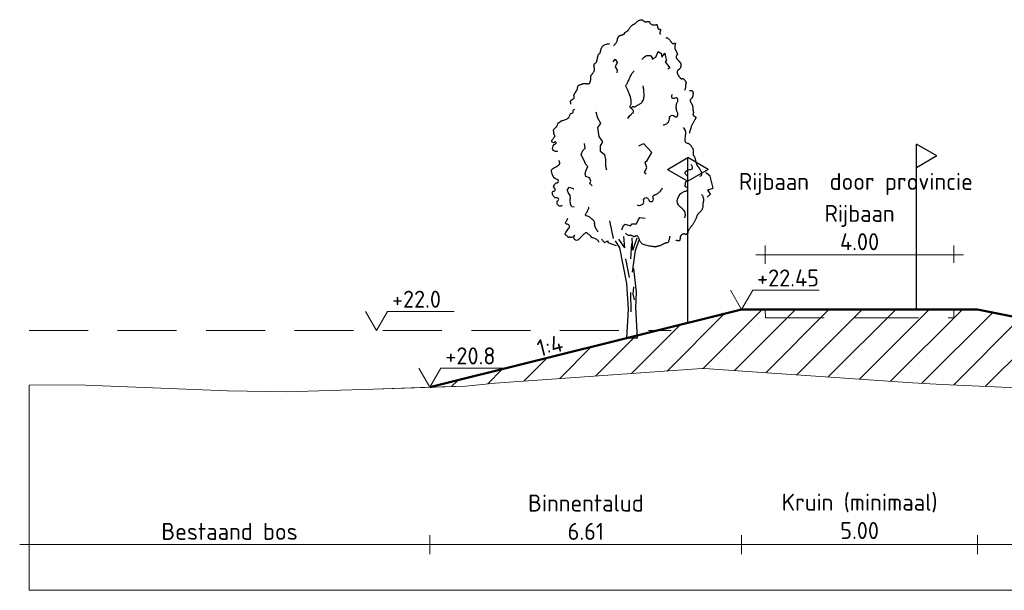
# Model space of a CAD drawing. Header units: metres. Extents: x 161377 to 162521, y 378914 to 379231.
# Tile 11 of 77: x 161386 to 161407, y 379199 to 379211. Entities that reach past the tile are written whole.
import ezdxf

# ---------------------------------------------------------------- set-up
doc = ezdxf.new("R2010")
doc.units = ezdxf.units.M
doc.linetypes.add('DASHED2', pattern=[0.375, 0.25, -0.125])
doc.linetypes.add('HIDDEN', pattern=[9.525, 6.35, -3.175])
for name, color, linetype, lineweight in [('B-WE-GR-MAAIVELD-GD', 253, 'Continuous', 18), ('N-WE-OG-TOPOGRAFIE-SD', 7, 'Continuous', 25), ('N-XX-GR-BOOM-SD', 90, 'Continuous', 25), ('N-XX-GW-GROND_TEELAARDE-WERK-A-200', 7, 'Continuous', 18), ('N-XX-GW-WATERGANG-GD', 90, 'Continuous', 50), ('profiel', 7, 'Continuous', 13), ('X-XX-AL-HULPLIJN-G', 7, 'Continuous', 18), ('X-XX-AL-HULPLIJN-O', 7, 'Continuous', 18), ('X-XX-AL-M', 7, 'Continuous', 18), ('X-XX-AL-NAP-M', 7, 'Continuous', 18)]:
    doc.layers.add(name, color=color, linetype=linetype, lineweight=lineweight)
doc.layers.add('waterspiegel', color=7, linetype='Continuous', lineweight=13, true_color=0x0544ff)
doc.styles.add('RH-NLCS-A', font='NLCS-ISO.ttf')
doc.dimstyles.new('RH-NLCS-IT-A$0', dxfattribs={"dimscale": 0, "dimtxt": 2.5, "dimasz": 2.5, "dimexe": 1, "dimexo": 5, "dimgap": 0.5, "dimtad": 1, "dimzin": 1, "dimdsep": 46, "dimtxsty": 'RH-NLCS-A', "dimcen": 2.5, "dimdle": 1, "dimclrd": 256, "dimclre": 8, "dimclrt": 256, "dimadec": 0, "dimazin": 0, "dimtfac": 1, "dimtmove": 0, "dimatfit": 3, "dimfxl": 1, "dimfxlon": 1, "dimlwd": -1, "dimlwe": 13, "dimarcsym": 1})

# ---------------------------------------------------------------- blocks, each defined once
blk = doc.blocks.new('Peilmaat')
blk.add_lwpolyline([(-0.162, 0.28), (0, 0), (0.162, 0.28), (1.142, 0.28)])
at = {"style": 'RH-NLCS-A'}
blk.add_attdef('NAP', (0.227, 0.337), '', height=0.25, dxfattribs=at)
blk = doc.blocks.new('SOG-TOPOGRAFIE_ERFGRENS_LINKS-D')
for p, q in [((-0.433, 3.25), (0, 3.5)), ((0, 3), (0, 3.5)), ((-0.433, 3.25), (0, 3)), ((0, 0), (0, 3))]:
    blk.add_line(p, q)
blk = doc.blocks.new('Vboom')
at = {"color": 1, "true_color": 0xff0000}
for p, q in [((-0.078, 3.821), (-0.325, 4.198)), ((-0.078, 3.821), (-0.118, 4.301)), ((0.263, 3.725), (0.24, 4.255)), ((0.263, 3.725), (0.447, 4.244)), ((0.381, 3.711), (0.528, 4.163)), ((-0.048, 3.356), (0.113, 2.572)), ((0.297, 2.179), (0.263, 1.868)), ((0.171, 1.937), (0.182, 1.119)), ((0.263, 1.868), (0.321, 1.626)), ((0.445, 0), (0, 0))]:
    blk.add_line(p, q, dxfattribs=at)
for points in [[(-0.55, 12.392), (-0.544, 12.397), (-0.533, 12.407), (-0.517, 12.422), (-0.499, 12.441), (-0.479, 12.463), (-0.459, 12.486), (-0.44, 12.511), (-0.423, 12.536), (-0.411, 12.56), (-0.402, 12.583), (-0.395, 12.606), (-0.39, 12.627), (-0.386, 12.648), (-0.383, 12.668), (-0.38, 12.687), (-0.375, 12.706), (-0.369, 12.723), (-0.362, 12.74), (-0.353, 12.755), (-0.344, 12.769), (-0.334, 12.782), (-0.324, 12.793), (-0.314, 12.803), (-0.304, 12.81), (-0.294, 12.816), (-0.285, 12.821), (-0.276, 12.824), (-0.267, 12.826), (-0.257, 12.828), (-0.247, 12.83), (-0.235, 12.832), (-0.223, 12.835), (-0.209, 12.839), (-0.194, 12.844), (-0.179, 12.85), (-0.163, 12.856), (-0.148, 12.862), (-0.133, 12.868), (-0.12, 12.874), (-0.109, 12.879), (-0.1, 12.884), (-0.093, 12.889), (-0.088, 12.893), (-0.084, 12.896), (-0.082, 12.9), (-0.081, 12.903), (-0.08, 12.907), (-0.081, 12.911), (-0.082, 12.915), (-0.082, 12.92), (-0.083, 12.924), (-0.083, 12.93), (-0.082, 12.935), (-0.079, 12.941), (-0.074, 12.946), (-0.067, 12.952), (-0.057, 12.958), (-0.045, 12.965), (-0.032, 12.971), (-0.018, 12.979), (-0.003, 12.986), (0.012, 12.995), (0.027, 13.004), (0.04, 13.014), (0.052, 13.025), (0.063, 13.037), (0.072, 13.05), (0.081, 13.063), (0.09, 13.078), (0.1, 13.094), (0.11, 13.11), (0.121, 13.128), (0.134, 13.146), (0.148, 13.164), (0.162, 13.183), (0.177, 13.201), (0.193, 13.218), (0.208, 13.234), (0.223, 13.249), (0.238, 13.261), (0.252, 13.27), (0.265, 13.278), (0.277, 13.284), (0.289, 13.29), (0.301, 13.295), (0.312, 13.3), (0.323, 13.306), (0.335, 13.314), (0.347, 13.323), (0.359, 13.334), (0.372, 13.347), (0.386, 13.361), (0.401, 13.375), (0.417, 13.389), (0.435, 13.404), (0.454, 13.418), (0.474, 13.432), (0.496, 13.444), (0.519, 13.456), (0.542, 13.466), (0.564, 13.475), (0.586, 13.482), (0.606, 13.486), (0.624, 13.488), (0.64, 13.488), (0.654, 13.486), (0.665, 13.481), (0.676, 13.476), (0.685, 13.469), (0.694, 13.461), (0.702, 13.453), (0.711, 13.445), (0.719, 13.438), (0.728, 13.431), (0.738, 13.424), (0.747, 13.419), (0.758, 13.414), (0.768, 13.41), (0.779, 13.406), (0.79, 13.404), (0.802, 13.404), (0.813, 13.404), (0.825, 13.405), (0.837, 13.406), (0.849, 13.408), (0.862, 13.41), (0.873, 13.413), (0.885, 13.415), (0.897, 13.417), (0.908, 13.419), (0.918, 13.419), (0.928, 13.419), (0.938, 13.418), (0.947, 13.415), (0.955, 13.41), (0.962, 13.404), (0.968, 13.395), (0.974, 13.385), (0.98, 13.373), (0.986, 13.361), (0.993, 13.348), (1.002, 13.335), (1.012, 13.323), (1.025, 13.311), (1.04, 13.301), (1.057, 13.292), (1.076, 13.285), (1.096, 13.279), (1.117, 13.274), (1.138, 13.27), (1.158, 13.268), (1.176, 13.267), (1.194, 13.267), (1.209, 13.269), (1.223, 13.271), (1.236, 13.273), (1.247, 13.276), (1.256, 13.278), (1.264, 13.281), (1.271, 13.282), (1.276, 13.283), (1.28, 13.283), (1.284, 13.281), (1.287, 13.278), (1.289, 13.274), (1.291, 13.268), (1.293, 13.261), (1.296, 13.252), (1.299, 13.241), (1.302, 13.229), (1.305, 13.216), (1.309, 13.202), (1.312, 13.188), (1.316, 13.174), (1.319, 13.161), (1.322, 13.149), (1.325, 13.138), (1.327, 13.128), (1.329, 13.12), (1.332, 13.113), (1.335, 13.108), (1.34, 13.103), (1.345, 13.099), (1.352, 13.096), (1.36, 13.094), (1.37, 13.093), (1.38, 13.092), (1.391, 13.091), (1.402, 13.089), (1.412, 13.088), (1.421, 13.085), (1.428, 13.082), (1.434, 13.077), (1.438, 13.071), (1.44, 13.065), (1.441, 13.056), (1.44, 13.047), (1.438, 13.037), (1.435, 13.025), (1.43, 13.012), (1.425, 12.998), (1.42, 12.983), (1.416, 12.967), (1.413, 12.95), (1.412, 12.932), (1.414, 12.912), (1.419, 12.891), (1.429, 12.869)], [(1.665, 12.717), (1.679, 12.722), (1.693, 12.725), (1.707, 12.725), (1.721, 12.723), (1.736, 12.718), (1.75, 12.709), (1.766, 12.698), (1.782, 12.683), (1.799, 12.665), (1.817, 12.645), (1.834, 12.623), (1.852, 12.601), (1.868, 12.579), (1.883, 12.557), (1.896, 12.538), (1.907, 12.521), (1.916, 12.508), (1.921, 12.498), (1.925, 12.49), (1.927, 12.485), (1.928, 12.482), (1.927, 12.48), (1.927, 12.479), (1.926, 12.478), (1.925, 12.478), (1.925, 12.478), (1.925, 12.478), (1.927, 12.478), (1.93, 12.479), (1.934, 12.479), (1.941, 12.48), (1.95, 12.481), (1.961, 12.483), (1.974, 12.484), (1.988, 12.486), (2.002, 12.488), (2.017, 12.489), (2.03, 12.489), (2.042, 12.489), (2.053, 12.488), (2.06, 12.486), (2.065, 12.483), (2.068, 12.479), (2.069, 12.474), (2.069, 12.468), (2.068, 12.462), (2.065, 12.454), (2.063, 12.446), (2.06, 12.437), (2.057, 12.428), (2.054, 12.418), (2.052, 12.407), (2.049, 12.396), (2.047, 12.384), (2.045, 12.371), (2.044, 12.358), (2.043, 12.344), (2.043, 12.331), (2.043, 12.317), (2.044, 12.303), (2.045, 12.289), (2.046, 12.276), (2.049, 12.264), (2.051, 12.253), (2.054, 12.242), (2.058, 12.233), (2.061, 12.225), (2.065, 12.218), (2.069, 12.211), (2.073, 12.205), (2.076, 12.2), (2.08, 12.195), (2.083, 12.191), (2.086, 12.187), (2.089, 12.183), (2.092, 12.179), (2.096, 12.174), (2.099, 12.168), (2.103, 12.161), (2.107, 12.152), (2.112, 12.141), (2.117, 12.13), (2.122, 12.117), (2.127, 12.104), (2.132, 12.091), (2.137, 12.078), (2.142, 12.067), (2.145, 12.057), (2.148, 12.048), (2.151, 12.041), (2.152, 12.036), (2.152, 12.031), (2.152, 12.026), (2.15, 12.02), (2.147, 12.015), (2.143, 12.008), (2.138, 11.999), (2.131, 11.99), (2.125, 11.979), (2.118, 11.967), (2.112, 11.955), (2.106, 11.942), (2.102, 11.93), (2.099, 11.917), (2.098, 11.905), (2.1, 11.893), (2.102, 11.881), (2.107, 11.869), (2.112, 11.858), (2.119, 11.847), (2.126, 11.837), (2.134, 11.827), (2.143, 11.817), (2.152, 11.807), (2.162, 11.797), (2.171, 11.787), (2.181, 11.778), (2.191, 11.768), (2.201, 11.758), (2.21, 11.748), (2.219, 11.738), (2.228, 11.727), (2.237, 11.717), (2.245, 11.706), (2.253, 11.696), (2.26, 11.685), (2.267, 11.675), (2.274, 11.666), (2.28, 11.657), (2.285, 11.648), (2.29, 11.639), (2.295, 11.631), (2.298, 11.623), (2.301, 11.615), (2.304, 11.608), (2.305, 11.601), (2.306, 11.594), (2.306, 11.587), (2.306, 11.579), (2.305, 11.572), (2.303, 11.564), (2.302, 11.555), (2.3, 11.546), (2.298, 11.536), (2.296, 11.525), (2.294, 11.514), (2.292, 11.501), (2.29, 11.489), (2.287, 11.477), (2.283, 11.465), (2.279, 11.453), (2.275, 11.442), (2.269, 11.432), (2.263, 11.424), (2.256, 11.416), (2.249, 11.408), (2.242, 11.402), (2.235, 11.396), (2.229, 11.391), (2.223, 11.386), (2.217, 11.381), (2.212, 11.377), (2.208, 11.373), (2.203, 11.37), (2.199, 11.366), (2.195, 11.362), (2.19, 11.359), (2.186, 11.355), (2.18, 11.351), (2.175, 11.347), (2.169, 11.342), (2.163, 11.337), (2.158, 11.33), (2.153, 11.323), (2.149, 11.314), (2.146, 11.303), (2.144, 11.291), (2.143, 11.277), (2.143, 11.263), (2.144, 11.248), (2.146, 11.233), (2.148, 11.219), (2.151, 11.206), (2.154, 11.194), (2.158, 11.183), (2.162, 11.174), (2.166, 11.166), (2.171, 11.158), (2.177, 11.15), (2.184, 11.141), (2.191, 11.131), (2.2, 11.12), (2.209, 11.107), (2.219, 11.092), (2.23, 11.076), (2.241, 11.06), (2.253, 11.045), (2.264, 11.031), (2.275, 11.018), (2.286, 11.008), (2.296, 11), (2.305, 10.995), (2.314, 10.992), (2.323, 10.99), (2.332, 10.99), (2.34, 10.991), (2.348, 10.992), (2.357, 10.993), (2.365, 10.993), (2.374, 10.993), (2.383, 10.992), (2.392, 10.989), (2.401, 10.986), (2.411, 10.981), (2.422, 10.974), (2.433, 10.965), (2.444, 10.954), (2.455, 10.941), (2.467, 10.927), (2.478, 10.912), (2.488, 10.897), (2.498, 10.883), (2.506, 10.869), (2.512, 10.856), (2.517, 10.844), (2.52, 10.834), (2.522, 10.825), (2.522, 10.816), (2.521, 10.808), (2.52, 10.801), (2.517, 10.792), (2.515, 10.784), (2.512, 10.775), (2.509, 10.764), (2.506, 10.753), (2.503, 10.741), (2.501, 10.728), (2.498, 10.715), (2.497, 10.7), (2.496, 10.684), (2.495, 10.667), (2.495, 10.648), (2.494, 10.628), (2.491, 10.606), (2.486, 10.581), (2.478, 10.555), (2.467, 10.525), (2.451, 10.492)], [(-2.358, 9.917), (-2.367, 9.96), (-2.372, 9.995), (-2.374, 10.021), (-2.372, 10.041), (-2.367, 10.057), (-2.36, 10.068), (-2.35, 10.077), (-2.339, 10.086), (-2.326, 10.094), (-2.313, 10.103), (-2.299, 10.113), (-2.284, 10.122), (-2.27, 10.132), (-2.257, 10.141), (-2.246, 10.151), (-2.236, 10.161), (-2.229, 10.17), (-2.224, 10.18), (-2.22, 10.189), (-2.219, 10.199), (-2.218, 10.208), (-2.219, 10.218), (-2.22, 10.227), (-2.222, 10.237), (-2.225, 10.247), (-2.227, 10.258), (-2.229, 10.268), (-2.231, 10.279), (-2.231, 10.291), (-2.23, 10.302), (-2.228, 10.314), (-2.224, 10.327), (-2.218, 10.34), (-2.21, 10.353), (-2.201, 10.367), (-2.191, 10.381), (-2.18, 10.396), (-2.168, 10.411), (-2.157, 10.426), (-2.146, 10.442), (-2.135, 10.458), (-2.126, 10.474), (-2.117, 10.491), (-2.109, 10.507), (-2.102, 10.523), (-2.095, 10.538), (-2.09, 10.553), (-2.085, 10.566), (-2.082, 10.578), (-2.079, 10.59), (-2.077, 10.6), (-2.076, 10.61), (-2.075, 10.619), (-2.074, 10.627), (-2.073, 10.636), (-2.072, 10.644), (-2.07, 10.652), (-2.069, 10.661), (-2.066, 10.669), (-2.062, 10.677), (-2.057, 10.685), (-2.051, 10.693), (-2.043, 10.7), (-2.033, 10.707), (-2.021, 10.714), (-2.007, 10.72), (-1.992, 10.726), (-1.976, 10.732), (-1.959, 10.738), (-1.942, 10.743), (-1.926, 10.749), (-1.91, 10.755), (-1.895, 10.761), (-1.882, 10.767), (-1.868, 10.773), (-1.856, 10.779), (-1.843, 10.784), (-1.831, 10.788), (-1.818, 10.791), (-1.806, 10.793), (-1.792, 10.793), (-1.778, 10.792), (-1.764, 10.791), (-1.75, 10.788), (-1.735, 10.786), (-1.72, 10.783), (-1.704, 10.781), (-1.689, 10.779), (-1.674, 10.778), (-1.658, 10.777), (-1.643, 10.777), (-1.629, 10.778), (-1.616, 10.78), (-1.604, 10.783), (-1.593, 10.786), (-1.583, 10.79), (-1.575, 10.795), (-1.569, 10.8), (-1.564, 10.806), (-1.56, 10.813), (-1.557, 10.821), (-1.554, 10.829), (-1.551, 10.838), (-1.548, 10.848), (-1.544, 10.858), (-1.54, 10.869), (-1.536, 10.88), (-1.533, 10.893), (-1.529, 10.905), (-1.526, 10.919), (-1.523, 10.933), (-1.521, 10.947), (-1.519, 10.962), (-1.518, 10.977), (-1.518, 10.992), (-1.518, 11.007), (-1.518, 11.022), (-1.518, 11.037), (-1.518, 11.051), (-1.518, 11.064), (-1.517, 11.076), (-1.516, 11.087), (-1.514, 11.097), (-1.511, 11.106), (-1.508, 11.115), (-1.505, 11.123), (-1.501, 11.13), (-1.497, 11.137), (-1.492, 11.144), (-1.487, 11.15), (-1.481, 11.157), (-1.475, 11.165), (-1.467, 11.174), (-1.459, 11.184), (-1.45, 11.196), (-1.44, 11.21), (-1.428, 11.227), (-1.416, 11.246), (-1.404, 11.267), (-1.392, 11.288), (-1.381, 11.311), (-1.372, 11.333), (-1.364, 11.356), (-1.36, 11.377), (-1.357, 11.398), (-1.358, 11.417), (-1.36, 11.436), (-1.364, 11.453), (-1.368, 11.47), (-1.373, 11.486), (-1.377, 11.502), (-1.38, 11.517), (-1.382, 11.531), (-1.383, 11.546), (-1.382, 11.559), (-1.38, 11.572), (-1.376, 11.584), (-1.372, 11.595), (-1.366, 11.606), (-1.36, 11.615), (-1.353, 11.622), (-1.345, 11.629), (-1.337, 11.636), (-1.328, 11.642), (-1.319, 11.648), (-1.311, 11.655), (-1.302, 11.663), (-1.294, 11.672), (-1.286, 11.683), (-1.279, 11.695), (-1.273, 11.709), (-1.267, 11.725), (-1.261, 11.741), (-1.256, 11.759), (-1.251, 11.778), (-1.246, 11.798), (-1.242, 11.819), (-1.238, 11.84), (-1.234, 11.862), (-1.23, 11.884), (-1.226, 11.906), (-1.222, 11.926), (-1.217, 11.946), (-1.212, 11.964), (-1.206, 11.98), (-1.199, 11.995), (-1.192, 12.008), (-1.185, 12.02), (-1.177, 12.031), (-1.17, 12.04), (-1.162, 12.049), (-1.154, 12.057), (-1.147, 12.064), (-1.14, 12.071), (-1.133, 12.077), (-1.127, 12.084), (-1.121, 12.09), (-1.116, 12.097), (-1.112, 12.104), (-1.109, 12.111), (-1.106, 12.119), (-1.104, 12.129), (-1.103, 12.139), (-1.102, 12.151), (-1.1, 12.164), (-1.098, 12.18), (-1.094, 12.197), (-1.09, 12.217), (-1.084, 12.239), (-1.076, 12.263), (-1.066, 12.288), (-1.054, 12.313), (-1.038, 12.339), (-1.018, 12.363), (-0.995, 12.387), (-0.967, 12.408), (-0.934, 12.426), (-0.899, 12.441), (-0.862, 12.453), (-0.826, 12.462), (-0.792, 12.468), (-0.762, 12.469), (-0.738, 12.467), (-0.721, 12.46)], [(2.669, 10.49), (2.686, 10.492), (2.701, 10.494), (2.713, 10.495), (2.723, 10.496), (2.731, 10.495), (2.739, 10.494), (2.746, 10.492), (2.753, 10.488), (2.761, 10.484), (2.77, 10.478), (2.778, 10.471), (2.787, 10.463), (2.795, 10.454), (2.802, 10.445), (2.808, 10.435), (2.813, 10.424), (2.816, 10.413), (2.818, 10.401), (2.819, 10.389), (2.819, 10.377), (2.818, 10.363), (2.816, 10.349), (2.814, 10.334), (2.812, 10.318), (2.81, 10.301), (2.808, 10.284), (2.805, 10.266), (2.802, 10.248), (2.798, 10.231), (2.793, 10.214), (2.786, 10.198), (2.779, 10.182), (2.77, 10.169), (2.759, 10.156), (2.748, 10.145), (2.737, 10.134), (2.726, 10.124), (2.716, 10.115), (2.707, 10.107), (2.7, 10.098), (2.694, 10.09), (2.691, 10.082), (2.69, 10.073), (2.691, 10.064), (2.693, 10.054), (2.697, 10.044), (2.702, 10.032), (2.708, 10.019), (2.716, 10.004), (2.725, 9.989), (2.734, 9.972), (2.743, 9.955), (2.752, 9.938), (2.761, 9.921), (2.77, 9.904), (2.777, 9.888), (2.783, 9.873), (2.788, 9.859), (2.792, 9.845), (2.795, 9.832), (2.798, 9.819), (2.8, 9.806), (2.801, 9.793), (2.803, 9.78), (2.804, 9.766), (2.805, 9.751), (2.806, 9.736), (2.808, 9.721), (2.809, 9.705), (2.811, 9.689), (2.813, 9.674), (2.816, 9.658), (2.819, 9.642), (2.822, 9.626), (2.825, 9.611), (2.827, 9.596), (2.83, 9.581), (2.831, 9.566), (2.831, 9.552), (2.83, 9.538), (2.828, 9.525), (2.825, 9.512), (2.821, 9.5), (2.818, 9.488), (2.815, 9.476), (2.814, 9.465), (2.816, 9.455), (2.82, 9.445), (2.827, 9.435), (2.837, 9.426), (2.849, 9.417), (2.862, 9.408), (2.875, 9.4), (2.888, 9.393), (2.9, 9.386), (2.91, 9.379), (2.918, 9.373), (2.924, 9.367), (2.928, 9.361), (2.93, 9.356), (2.931, 9.351), (2.931, 9.345), (2.93, 9.34), (2.929, 9.334), (2.928, 9.328), (2.926, 9.321), (2.924, 9.313), (2.92, 9.304), (2.916, 9.293), (2.91, 9.28), (2.902, 9.265), (2.892, 9.248), (2.879, 9.228), (2.865, 9.206), (2.85, 9.181), (2.834, 9.156), (2.818, 9.128), (2.802, 9.1), (2.787, 9.072), (2.774, 9.044), (2.762, 9.016), (2.752, 8.989), (2.744, 8.962), (2.736, 8.936), (2.729, 8.911), (2.723, 8.886), (2.716, 8.862), (2.708, 8.839), (2.7, 8.818), (2.692, 8.797), (2.683, 8.777), (2.675, 8.757), (2.669, 8.738), (2.664, 8.72), (2.661, 8.701), (2.661, 8.683)], [(2.395, 8.917), (2.446, 8.862), (2.477, 8.799), (2.491, 8.731), (2.493, 8.66), (2.487, 8.589), (2.477, 8.521), (2.468, 8.459), (2.463, 8.405), (2.467, 8.363), (2.479, 8.33), (2.496, 8.305), (2.518, 8.286), (2.543, 8.273), (2.569, 8.263), (2.595, 8.254), (2.618, 8.246), (2.639, 8.236), (2.657, 8.225), (2.672, 8.213), (2.686, 8.2), (2.698, 8.186), (2.71, 8.171), (2.721, 8.156), (2.732, 8.141), (2.744, 8.126), (2.756, 8.111), (2.769, 8.095), (2.781, 8.078), (2.792, 8.06), (2.801, 8.041), (2.809, 8.02), (2.815, 7.997), (2.818, 7.972), (2.82, 7.945), (2.82, 7.918), (2.819, 7.89), (2.817, 7.864), (2.816, 7.838), (2.816, 7.815), (2.817, 7.795), (2.82, 7.779), (2.825, 7.765), (2.831, 7.753), (2.838, 7.741), (2.847, 7.73), (2.855, 7.717), (2.865, 7.703), (2.874, 7.685), (2.883, 7.664), (2.892, 7.639), (2.901, 7.611), (2.909, 7.582), (2.917, 7.552), (2.925, 7.522), (2.933, 7.492), (2.941, 7.464), (2.948, 7.437), (2.955, 7.412), (2.962, 7.39), (2.969, 7.369), (2.976, 7.35), (2.983, 7.333), (2.99, 7.318), (2.997, 7.305), (3.005, 7.293), (3.012, 7.283), (3.021, 7.273), (3.029, 7.265), (3.037, 7.256), (3.046, 7.247), (3.055, 7.238), (3.064, 7.227), (3.073, 7.216), (3.082, 7.202), (3.091, 7.187), (3.101, 7.17), (3.111, 7.15), (3.122, 7.127), (3.133, 7.102), (3.146, 7.073), (3.158, 7.041), (3.169, 7.007), (3.177, 6.972), (3.18, 6.939), (3.175, 6.909), (3.16, 6.883), (3.134, 6.863), (3.094, 6.851)], [(3.18, 6.092), (3.213, 6.037), (3.236, 5.99), (3.252, 5.95), (3.261, 5.916), (3.265, 5.886), (3.265, 5.861), (3.262, 5.838), (3.258, 5.817), (3.254, 5.796), (3.25, 5.776), (3.245, 5.756), (3.241, 5.736), (3.238, 5.715), (3.235, 5.694), (3.232, 5.673), (3.23, 5.65), (3.229, 5.627), (3.228, 5.603), (3.227, 5.578), (3.225, 5.552), (3.222, 5.527), (3.217, 5.502), (3.21, 5.477), (3.2, 5.453), (3.188, 5.43), (3.173, 5.408), (3.156, 5.387), (3.138, 5.367), (3.119, 5.349), (3.101, 5.332), (3.084, 5.316), (3.068, 5.301), (3.054, 5.288), (3.042, 5.276), (3.032, 5.265), (3.023, 5.254), (3.015, 5.243), (3.008, 5.232), (3.002, 5.22), (2.995, 5.208), (2.989, 5.194), (2.983, 5.178), (2.977, 5.162), (2.97, 5.144), (2.963, 5.124), (2.954, 5.103), (2.945, 5.08), (2.934, 5.055), (2.922, 5.029), (2.908, 5.001), (2.894, 4.973), (2.879, 4.945), (2.864, 4.918), (2.849, 4.891), (2.834, 4.866), (2.82, 4.844), (2.807, 4.823), (2.795, 4.806), (2.782, 4.79), (2.771, 4.775), (2.759, 4.76), (2.747, 4.746), (2.735, 4.73), (2.722, 4.714), (2.708, 4.696), (2.694, 4.677), (2.68, 4.657), (2.666, 4.637), (2.653, 4.617), (2.641, 4.598), (2.63, 4.581), (2.621, 4.565), (2.614, 4.551), (2.608, 4.54), (2.605, 4.53), (2.602, 4.521), (2.6, 4.513), (2.599, 4.506), (2.599, 4.499), (2.599, 4.492), (2.598, 4.484), (2.598, 4.476), (2.596, 4.468), (2.595, 4.46), (2.592, 4.452), (2.588, 4.444), (2.583, 4.436), (2.576, 4.428), (2.568, 4.421), (2.558, 4.414), (2.548, 4.409), (2.537, 4.404), (2.525, 4.4), (2.514, 4.397), (2.503, 4.396), (2.493, 4.396), (2.484, 4.399), (2.476, 4.402), (2.469, 4.406), (2.461, 4.41), (2.453, 4.414), (2.444, 4.416), (2.433, 4.417), (2.421, 4.416), (2.408, 4.413), (2.392, 4.407), (2.376, 4.399), (2.36, 4.39), (2.343, 4.38), (2.328, 4.37), (2.315, 4.359), (2.303, 4.348), (2.294, 4.337), (2.288, 4.327), (2.283, 4.318), (2.28, 4.308), (2.278, 4.299), (2.277, 4.29), (2.276, 4.28), (2.275, 4.27), (2.274, 4.26), (2.272, 4.25), (2.27, 4.239), (2.268, 4.228), (2.266, 4.217), (2.264, 4.207), (2.263, 4.196), (2.262, 4.186), (2.262, 4.176), (2.263, 4.167), (2.262, 4.158), (2.261, 4.151), (2.258, 4.144), (2.253, 4.138), (2.245, 4.133), (2.233, 4.129), (2.218, 4.127), (2.199, 4.127), (2.179, 4.127), (2.158, 4.129), (2.138, 4.132), (2.12, 4.137), (2.105, 4.142), (2.094, 4.149)], [(1.828, 4.321), (1.827, 4.311), (1.824, 4.291), (1.819, 4.265), (1.813, 4.234), (1.806, 4.201), (1.799, 4.167), (1.79, 4.135), (1.782, 4.108), (1.773, 4.085), (1.764, 4.068), (1.755, 4.056), (1.745, 4.048), (1.736, 4.042), (1.727, 4.039), (1.718, 4.038), (1.709, 4.037), (1.7, 4.037), (1.691, 4.036), (1.681, 4.035), (1.671, 4.033), (1.659, 4.03), (1.647, 4.027), (1.632, 4.021), (1.615, 4.014), (1.596, 4.006), (1.576, 3.995), (1.554, 3.984), (1.531, 3.973), (1.509, 3.961), (1.487, 3.95), (1.466, 3.94), (1.448, 3.931), (1.431, 3.924), (1.416, 3.918), (1.403, 3.913), (1.391, 3.91), (1.379, 3.907), (1.366, 3.904), (1.354, 3.901), (1.34, 3.897), (1.325, 3.893), (1.308, 3.888), (1.291, 3.883), (1.274, 3.878), (1.258, 3.873), (1.243, 3.869), (1.229, 3.865), (1.217, 3.863), (1.208, 3.861), (1.2, 3.861), (1.192, 3.862), (1.182, 3.864), (1.17, 3.867), (1.152, 3.871), (1.129, 3.876), (1.098, 3.882), (1.059, 3.888), (1.014, 3.895), (0.963, 3.904), (0.91, 3.913), (0.857, 3.925), (0.805, 3.937), (0.756, 3.951), (0.713, 3.968), (0.677, 3.986), (0.648, 4.006), (0.625, 4.027), (0.606, 4.051), (0.59, 4.075), (0.577, 4.101), (0.565, 4.128), (0.554, 4.156), (0.542, 4.184), (0.53, 4.213), (0.517, 4.24), (0.503, 4.265), (0.489, 4.288), (0.475, 4.307), (0.46, 4.322), (0.444, 4.331), (0.428, 4.335), (0.413, 4.334), (0.397, 4.329), (0.381, 4.322), (0.365, 4.314), (0.35, 4.306), (0.336, 4.3), (0.322, 4.297), (0.309, 4.298), (0.297, 4.303), (0.285, 4.31), (0.272, 4.318), (0.258, 4.327), (0.242, 4.335), (0.224, 4.342), (0.204, 4.346), (0.18, 4.347), (0.154, 4.347), (0.126, 4.348), (0.095, 4.352), (0.063, 4.362), (0.029, 4.378), (-0.005, 4.405), (-0.04, 4.444)]]:
    blk.add_lwpolyline(points, dxfattribs=at)
at = {"color": 1, "true_color": 0xff0000, "flags": 128}
for points in [[(0.644, 11.801), (0.745, 11.904), (0.848, 11.968), (1.016, 11.977), (1.079, 11.881), (1.089, 11.824), (1.242, 11.904), (1.339, 12.145), (1.446, 12.073), (1.462, 12.067), (1.476, 12.007), (1.489, 11.903), (1.616, 12.073), (1.652, 11.917), (1.694, 11.753), (1.635, 11.711), (1.832, 11.457), (1.748, 11.397)], [(-0.563, 11.712), (-0.483, 11.813), (-0.399, 11.674), (-0.485, 11.495), (-0.402, 11.346), (-0.416, 11.243)], [(-0.835, 7.119), (-0.882, 7.265), (-0.886, 7.568), (-0.928, 7.764), (-0.997, 7.815), (-1.103, 7.909), (-1.102, 8.15), (-1.009, 8.323), (-1.166, 8.548), (-1.194, 8.729), (-1.223, 8.92), (-1.094, 9.095), (-1.213, 9.313), (-1.289, 9.573)], [(-1.461, 6.451), (-1.557, 6.549), (-1.509, 6.648), (-1.573, 6.798), (-1.726, 6.854), (-1.76, 6.973), (-1.715, 7.123), (-1.647, 7.265), (-1.723, 7.362), (-1.766, 7.453), (-1.922, 7.781), (-1.85, 7.955), (-1.76, 8.048), (-1.779, 8.243)], [(0.835, 6.952), (0.766, 7.032), (0.853, 7.215), (0.789, 7.451), (0.876, 7.531), (1.075, 7.865), (0.73, 8.238), (0.643, 8.206), (0.509, 8.135)], [(3.411, 5.971), (3.562, 6.095), (3.443, 6.285), (3.669, 6.353), (3.616, 6.585), (3.546, 6.869), (3.393, 6.992), (3.356, 7.002)], [(-2.221, 5.549), (-2.326, 5.57), (-2.376, 5.66), (-2.396, 5.894), (-2.374, 5.937), (-2.391, 6.047), (-2.473, 6.17), (-2.511, 6.262), (-2.509, 6.292), (-2.417, 6.396), (-2.265, 6.334), (-2.249, 6.332), (-2.235, 6.319)], [(-0.203, 4.589), (-0.136, 4.773), (-0.057, 4.835), (0.169, 4.763), (0.233, 4.843), (0.417, 4.85), (0.509, 5.032), (0.556, 5.111), (0.793, 5.087)], [(-0.549, 4.218), (-0.712, 4.969)], [(-1.067, 4.195), (-0.93, 4.058), (-0.793, 4.127), (-0.793, 4.058), (-0.449, 3.92)], [(-0.491, 4.121), (-0.303, 3.821), (-0.003, 2.319), (0.072, 1.229), (0, 0)], [(0.185, 3.361), (0.218, 4.013)], [(0.25, 2.798), (0.381, 3.711)], [(0.298, 2.957), (0.411, 1.943), (0.373, 1.304), (0.445, 0)]]:
    blk.add_lwpolyline(points, dxfattribs=at)
at = {"color": 1, "true_color": 0xff0000}
for points in [[(0.235, 9.726, -0.158777), (0.165, 9.75, -0.233308), (0.141, 9.797, -0.182007), (0.161, 9.85, 0.155816), (0.187, 9.912, 0.045058), (0.187, 10.085, 0.058787), (0.16, 10.216, 0.004222), (0.129, 10.304, 0.006596), (0.109, 10.36, 0.009627), (0.05, 10.503, 0.01133), (-0.004, 10.623, 0.125022), (-0.034, 10.659, -0.287204), (-0.043, 10.679, -0.13455), (-0.031, 10.704, 0.057474), (0.005, 10.757, 0.001656), (0.058, 10.861, 0.0025), (0.093, 10.931, 0.011837), (0.127, 11.003, -0.006032), (0.191, 11.146, -0.046726), (0.229, 11.211, -0.023647), (0.321, 11.328)], [(0.05, 9.3, -0.032546), (0.11, 9.391, -0.03526), (0.176, 9.466, -0.036525), (0.228, 9.51, 0.039269), (0.275, 9.551, 0.524816), (0.249, 9.687, -0.70157), (0.257, 9.808, -0.246052), (0.318, 9.796, 0.330237), (0.365, 9.793, 0.082831), (0.398, 9.824, -0.081275), (0.431, 9.855, -0.066365), (0.495, 9.887, 0.059917), (0.566, 9.922, 0.076229), (0.665, 10.008, 0.097021), (0.714, 10.098, 0.037062), (0.737, 10.193, 0.045363), (0.743, 10.273, 0.006717), (0.742, 10.312, 0.002377), (0.736, 10.423, 0.020071), (0.725, 10.531, 0.014267), (0.7, 10.682)], [(1.555, 9.036, 0.101914), (1.686, 9.079, 0.107951), (1.783, 9.167, 0.172666), (1.816, 9.281, -0.173792), (1.849, 9.395, -0.48034), (2.033, 9.404, 0.699728), (2.175, 9.46, 0.110664), (2.142, 9.591, -0.110605), (2.109, 9.721, -0.006472), (2.108, 9.787, -0.006512), (2.109, 9.852, -0.111285), (2.142, 9.983, 0.11249), (2.175, 10.112, 0.670162), (2.05, 10.167, -0.598076), (1.914, 10.21, -0.107528), (1.916, 10.279, -0.106959), (1.946, 10.341)], [(-2.932, 7.92, -0.061597), (-2.973, 7.907, -0.068549), (-3.012, 7.905, -0.377768), (-3.134, 8.036, -0.275847), (-3.022, 8.237, -0.028717), (-3.01, 8.242, 0.055672), (-3.004, 8.246, 1.128102), (-3.055, 8.3, -0.467669), (-3.15, 8.3, -0.043926), (-3.173, 8.333, -0.178724), (-3.174, 8.342, -0.071298), (-3.165, 8.369, -0.036842), (-3.137, 8.415, -0.009471), (-3.106, 8.456, 0.010169), (-3.078, 8.494, 0.016396), (-3.049, 8.538, 0.058895), (-3.043, 8.551, 0.22909), (-3.047, 8.585, -0.102618), (-3.074, 8.654, -0.001984), (-3.081, 8.694, -0.00284), (-3.086, 8.722, -0.015692), (-3.092, 8.778, -0.026096), (-3.094, 8.812, -0.123566), (-3.088, 8.834, -0.050335), (-3.057, 8.879, -0.123683), (-3.015, 8.909, 0.160012), (-2.983, 8.935, 0.092044), (-2.976, 8.953, -0.133826), (-2.97, 8.965, -0.078666), (-2.964, 8.97, 0.049691), (-2.954, 8.977, 0.207036), (-2.934, 9.021, -0.156565), (-2.913, 9.081, -0.059527), (-2.844, 9.152, -0.066018), (-2.768, 9.199, -0.00394), (-2.735, 9.213, -0.004619), (-2.707, 9.225, -0.031042), (-2.627, 9.252, 0.02906), (-2.542, 9.28, 0.07887), (-2.486, 9.313, 0.0611), (-2.428, 9.374, 0.147905), (-2.41, 9.424, -0.120561), (-2.392, 9.486, -0.254022), (-2.318, 9.531, 0.34235), (-2.268, 9.575, 0.082724), (-2.267, 9.594, -0.071752), (-2.266, 9.616, -0.11979), (-2.244, 9.668, -0.113391), (-2.199, 9.707)], [(-2.73, 5.619, -0.13726), (-2.808, 5.588, -0.181103), (-2.871, 5.604, -0.101937), (-2.929, 5.665, -0.1217), (-2.95, 5.732, -0.031179), (-2.95, 5.764, -0.041415), (-2.947, 5.788, -0.247446), (-2.917, 5.824, 0.211909), (-2.88, 5.862, 0.57629), (-2.944, 5.94, -0.298213), (-3.091, 6.005, -0.072479), (-3.146, 6.125, -0.144881), (-3.146, 6.191, -0.371124), (-3.083, 6.232, 0.387334), (-3.023, 6.273, 0.34255), (-3.06, 6.356, -0.37139), (-3.092, 6.436, -0.006859), (-3.083, 6.46, -0.038546), (-3.081, 6.464, -0.020688), (-3.072, 6.479, -0.008761), (-3.05, 6.511, -0.042179), (-3.011, 6.554, -0.0657), (-2.981, 6.577, -0.183427), (-2.967, 6.579, 0.107566), (-2.944, 6.579, 0.792646), (-2.941, 6.723, -0.263682), (-3.147, 6.923, -0.032113), (-3.187, 7.102, -0.209176), (-3.18, 7.131, -0.06387), (-3.138, 7.172, -0.039172), (-3.057, 7.224, -0.009014), (-3.007, 7.25, 0.010983), (-2.966, 7.271, 0.028574), (-2.885, 7.322, 0.061489), (-2.852, 7.352, 0.098913), (-2.846, 7.362, 0.028984), (-2.836, 7.4, 0.13267), (-2.84, 7.464, 0.117747), (-2.878, 7.525)], [(2.727, 7.359, -0.041311), (2.751, 7.323, -0.042244), (2.768, 7.283, -0.038238), (2.781, 7.235, -0.058405), (2.783, 7.203, -0.414693), (2.707, 7.135, 0.202416), (2.534, 7.073, 0.021897), (2.473, 7.012, 0.213758), (2.47, 7.003, 0.105271), (2.475, 6.985, 0.031738), (2.51, 6.933, 0.080024), (2.56, 6.886, -0.184988), (2.577, 6.86, -0.029477), (2.579, 6.85, -0.009899), (2.582, 6.82, -0.022999), (2.585, 6.737, -0.042094), (2.58, 6.691, -0.067896), (2.575, 6.674, -0.039856), (2.559, 6.648, -0.245698), (2.526, 6.631, 0.290975), (2.498, 6.613, 0.072692), (2.487, 6.578, 0.050351), (2.485, 6.526, 0.014603), (2.486, 6.514, -0.02061), (2.486, 6.506, -0.157327), (2.482, 6.493, 0.089134), (2.472, 6.47, 0.467738), (2.515, 6.412, -0.358322), (2.578, 6.352, -0.038489), (2.581, 6.305, -0.085044), (2.577, 6.284, -0.064554), (2.566, 6.264, -0.037905), (2.541, 6.234, -0.17292), (2.505, 6.216, 0.077348), (2.42, 6.193, 0.21853), (2.147, 5.88, 0.311295), (2.241, 5.59, 0.013408), (2.271, 5.568, -0.0379), (2.282, 5.56, -0.010602), (2.339, 5.504, -0.026927), (2.36, 5.48, -0.023313), (2.369, 5.467, 0.018302), (2.381, 5.452, 0.109191), (2.408, 5.428, -0.114091), (2.435, 5.405, -0.07496), (2.444, 5.388, -0.022301), (2.463, 5.324, -0.043297), (2.477, 5.23, -0.053082), (2.475, 5.152, -0.073734), (2.469, 5.134, -0.032843), (2.449, 5.096)], [(0.446, 5.644, 0.171526), (0.588, 5.631, 0.171526), (0.707, 5.709, 0.239798), (0.724, 5.804, -0.227236), (0.739, 5.905, -0.666529), (0.937, 5.864, 0.726468), (1.131, 5.84, 0.263269), (1.123, 5.95, -0.359589), (1.131, 6.035, -0.135967), (1.21, 6.08, 0.095213), (1.327, 6.133, 0.060587), (1.436, 6.233, 0.057857), (1.522, 6.362)], [(-1.203, 4.507, -0.072887), (-1.303, 4.649, -0.080286), (-1.35, 4.8, -0.058621), (-1.353, 4.881, 0.116876), (-1.359, 4.922, 0.104083), (-1.391, 4.971, 0.026813), (-1.558, 5.119, 0.129639), (-1.703, 5.182, -0.416389), (-1.736, 5.228, -0.105912), (-1.712, 5.289, 0.043591), (-1.638, 5.426, 0.004224), (-1.607, 5.497, 0.029199), (-1.604, 5.508, 0.213879), (-1.605, 5.518, 0.069343), (-1.624, 5.541)], [(-1.166, 4.055, 0.036784), (-1.192, 4.108, 0.072313), (-1.21, 4.132, 0.068127), (-1.316, 4.208, 0.075473), (-1.426, 4.246, 0.033705), (-1.447, 4.249, -0.057462), (-1.46, 4.251, -0.197945), (-1.493, 4.278, 0.082036), (-1.555, 4.356, 0.052126), (-1.697, 4.459, 0.251473), (-1.736, 4.461, 0.059835), (-1.756, 4.447, 0.010142), (-1.863, 4.354, 0.038399), (-1.963, 4.248, -0.049754), (-2.042, 4.168, -0.415767), (-2.203, 4.183, -0.365967), (-2.201, 4.362, -0.002133), (-2.196, 4.368, -0.07961), (-2.195, 4.368, -0.7436), (-2.195, 4.367, -0.008654), (-2.208, 4.342, -0.121887), (-2.25, 4.296, -0.089292), (-2.327, 4.262, -0.250646), (-2.385, 4.277, 0.317592), (-2.434, 4.284, 0.160208), (-2.446, 4.271, -0.29699), (-2.455, 4.266, -0.277841), (-2.48, 4.283, 0.117864), (-2.523, 4.335, 0.060549), (-2.569, 4.361, -0.10853), (-2.593, 4.379, -0.137156), (-2.604, 4.401, -0.124668), (-2.602, 4.428, -0.068553), (-2.58, 4.473, -0.015893), (-2.457, 4.647, -0.012888), (-2.43, 4.68, 0.027707), (-2.418, 4.696, 0.193486), (-2.416, 4.708, 0.035542), (-2.431, 4.769, 0.359392), (-2.532, 4.832, -0.590523), (-2.583, 4.902, -0.035503), (-2.554, 4.953, 0.029287), (-2.519, 5.015, 0.006452), (-2.506, 5.042, 0.006358), (-2.493, 5.071)]]:
    blk.add_lwpolyline(points, format="xyb", dxfattribs=at)
blk = doc.blocks.new('*D251')
at = {"layer": 'Defpoints', "color": 0, "transparency": 16777216}
for p in [(161401.366, 379204.833), (161406.366, 379204.833), (161406.366, 379199.851)]:
    blk.add_point(p, dxfattribs=at)
at = {"layer": 'X-XX-AL-M', "color": 8, "linetype": 'HIDDEN', "lineweight": 13, "transparency": 16777216}
for p, q in [((161401.366, 379200.051), (161401.366, 379199.651)), ((161406.366, 379200.051), (161406.366, 379199.651))]:
    blk.add_line(p, q, dxfattribs=at)
at = {"layer": 'X-XX-AL-M', "transparency": 16777216}
blk.add_line((161401.166, 379199.851), (161406.566, 379199.851), dxfattribs=at)
at = {"layer": 'X-XX-AL-M', "transparency": 16777216, "insert": (161403.866, 379200.449), "char_height": 0.36, "attachment_point": 5, "style": 'RH-NLCS-A'}
blk.add_mtext('Kruin (minimaal)\\P5.00', dxfattribs=at)
blk = doc.blocks.new('_None')
blk = doc.blocks.new('*D252')
at = {"layer": 'Defpoints', "color": 0, "transparency": 16777216}
for p in [(161406.366, 379204.833), (161415.719, 379202.961), (161415.719, 379199.851)]:
    blk.add_point(p, dxfattribs=at)
at = {"layer": 'X-XX-AL-M', "color": 8, "linetype": 'HIDDEN', "lineweight": 13, "transparency": 16777216}
for p, q in [((161406.366, 379200.051), (161406.366, 379199.651)), ((161415.719, 379200.051), (161415.719, 379199.651))]:
    blk.add_line(p, q, dxfattribs=at)
at = {"layer": 'X-XX-AL-M', "transparency": 16777216}
blk.add_line((161406.166, 379199.851), (161415.919, 379199.851), dxfattribs=at)
at = {"layer": 'X-XX-AL-M', "transparency": 16777216, "insert": (161411.042, 379200.431), "char_height": 0.36, "attachment_point": 5, "style": 'RH-NLCS-A'}
blk.add_mtext('Buitentalud \\P9.35', dxfattribs=at)
blk = doc.blocks.new('*D203')
at = {"layer": 'Defpoints', "color": 0, "transparency": 16777216}
for p in [(161401.366, 379204.833), (161394.759, 379203.182), (161401.366, 379199.851)]:
    blk.add_point(p, dxfattribs=at)
at = {"layer": 'X-XX-AL-M', "color": 8, "linetype": 'HIDDEN', "lineweight": 13, "transparency": 16777216}
for p, q in [((161394.759, 379200.051), (161394.759, 379199.651)), ((161401.366, 379200.051), (161401.366, 379199.651))]:
    blk.add_line(p, q, dxfattribs=at)
at = {"layer": 'X-XX-AL-M', "transparency": 16777216}
blk.add_line((161394.559, 379199.851), (161401.566, 379199.851), dxfattribs=at)
at = {"layer": 'X-XX-AL-M', "transparency": 16777216, "insert": (161398.063, 379200.431), "char_height": 0.36, "attachment_point": 5, "style": 'RH-NLCS-A'}
blk.add_mtext('Binnentalud \\P6.61', dxfattribs=at)
blk = doc.blocks.new('*D204')
at = {"layer": 'Defpoints', "color": 0, "transparency": 16777216}
for p in [(161386.263, 379203.227), (161394.759, 379203.182), (161394.759, 379199.851)]:
    blk.add_point(p, dxfattribs=at)
at = {"layer": 'X-XX-AL-M', "color": 8, "linetype": 'HIDDEN', "lineweight": 13, "transparency": 16777216}
for p, q in [((161386.263, 379200.051), (161386.263, 379199.651)), ((161394.759, 379200.051), (161394.759, 379199.651))]:
    blk.add_line(p, q, dxfattribs=at)
at = {"layer": 'X-XX-AL-M', "transparency": 16777216}
blk.add_line((161386.063, 379199.851), (161394.959, 379199.851), dxfattribs=at)
at = {"layer": 'X-XX-AL-M', "transparency": 16777216, "insert": (161390.511, 379200.131), "char_height": 0.36, "attachment_point": 5, "style": 'RH-NLCS-A'}
blk.add_mtext('Bestaand bos ', dxfattribs=at)
blk = doc.blocks.new('*D206')
at = {"layer": 'Defpoints', "color": 0, "transparency": 16777216}
for p in [(161405.866, 379205.986), (161401.864, 379204.797), (161405.866, 379204.816)]:
    blk.add_point(p, dxfattribs=at)
at = {"layer": 'X-XX-AL-M', "color": 8, "linetype": 'HIDDEN', "lineweight": 13, "transparency": 16777216}
for p, q in [((161401.864, 379205.797), (161401.864, 379206.186)), ((161405.866, 379205.816), (161405.866, 379206.186))]:
    blk.add_line(p, q, dxfattribs=at)
at = {"layer": 'X-XX-AL-M', "transparency": 16777216}
blk.add_line((161401.664, 379205.986), (161406.066, 379205.986), dxfattribs=at)
at = {"layer": 'X-XX-AL-M', "transparency": 16777216, "insert": (161403.865, 379206.566), "char_height": 0.36, "attachment_point": 5, "style": 'RH-NLCS-A'}
blk.add_mtext('Rijbaan\\P4.00', dxfattribs=at)

msp = doc.modelspace()

# ---------------------------------------------------------------- hatches: boundary and pattern name
at = {"layer": 'N-XX-GW-GROND_TEELAARDE-WERK-A-200'}
h = msp.add_hatch(dxfattribs=at)
h.set_pattern_fill('AGW-WERK_AANVULLEN', color=256, scale=0.1, pattern_type=2)
h.set_pattern_definition([(45, (0, 0), (-0.3535533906, 0.3535533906), [])])
h.paths.add_polyline_path([(161406.366, 379204.833), (161401.366, 379204.833), (161394.759, 379203.182), (161395.52, 379203.206), (161396.139, 379203.273), (161400.52, 379203.578), (161400.568, 379203.581), (161404.988, 379203.28), (161405.619, 379203.245), (161409.413, 379203.075), (161410.669, 379203.044), (161413.838, 379203.038), (161415.719, 379202.961), (161415.729, 379202.961)])

# ---------------------------------------------------------------- linework, layer by layer
at = {"layer": 'B-WE-GR-MAAIVELD-GD', "flags": 128}
msp.add_lwpolyline([(161386.263, 379203.227), (161387.289, 379203.236), (161390.471, 379203.105), (161391.714, 379203.084), (161393.563, 379203.143), (161395.52, 379203.206), (161396.139, 379203.273), (161400.52, 379203.578), (161400.564, 379203.581), (161400.57, 379203.581), (161404.988, 379203.28), (161405.619, 379203.245), (161409.413, 379203.075), (161410.669, 379203.044), (161413.838, 379203.038), (161415.719, 379202.961), (161418.263, 379202.978), (161420.768, 379203.026), (161422.687, 379203.01), (161425.818, 379202.967), (161426.042, 379202.96)], dxfattribs=at)
at = {"layer": 'N-XX-GW-WATERGANG-GD'}
msp.add_lwpolyline([(161394.759, 379203.182), (161401.366, 379204.833), (161406.366, 379204.833), (161415.729, 379202.961)], dxfattribs=at)
at = {"layer": 'profiel', "linetype": 'DASHED2', "ltscale": 5}
msp.add_lwpolyline([(161405.866, 379204.833), (161403.866, 379204.833), (161401.864, 379204.833), (161401.868, 379204.653), (161403.866, 379204.653), (161405.862, 379204.653)], close=True, dxfattribs=at)
at = {"layer": 'waterspiegel', "linetype": 'DASHED2', "ltscale": 5}
msp.add_line((161386.263, 379204.383), (161399.873, 379204.383), dxfattribs=at)
at = {"layer": 'X-XX-AL-HULPLIJN-G'}
msp.add_lwpolyline([(161426.042, 379202.96), (161425.818, 379202.967), (161422.687, 379203.01), (161420.768, 379203.026), (161419.523, 379203.002), (161417.845, 379201.883), (161417.345, 379201.883), (161415.729, 379202.961), (161406.366, 379204.833), (161401.366, 379204.833), (161394.759, 379203.182), (161393.563, 379203.143), (161391.714, 379203.084), (161390.471, 379203.105), (161387.289, 379203.236), (161386.263, 379203.227), (161386.263, 379198.883), (161423.868, 379198.883)], dxfattribs=at)
at = {"layer": 'X-XX-AL-HULPLIJN-O'}
msp.add_lwpolyline([(161406.366, 379204.833), (161401.366, 379204.833), (161394.759, 379203.182), (161395.52, 379203.206), (161396.139, 379203.273), (161400.52, 379203.578), (161400.568, 379203.581), (161404.988, 379203.28), (161405.619, 379203.245), (161409.413, 379203.075), (161410.669, 379203.044), (161413.838, 379203.038), (161415.719, 379202.961), (161415.729, 379202.961)], close=True, dxfattribs=at)

# ---------------------------------------------------------------- block references
at = {"layer": 'N-WE-OG-TOPOGRAFIE-SD', "color": 7, "xscale": -1}
for p in [(161405.073, 379204.833), (161400.225, 379204.548)]:
    msp.add_blockref('SOG-TOPOGRAFIE_ERFGRENS_LINKS-D', p, dxfattribs=at)
at = {"layer": 'N-WE-OG-TOPOGRAFIE-SD', "color": 7}
msp.add_blockref('SOG-TOPOGRAFIE_ERFGRENS_LINKS-D', (161400.225, 379204.548), dxfattribs=at)
at = {"layer": 'N-XX-GR-BOOM-SD', "xscale": 0.5, "yscale": 0.5, "zscale": 0.5}
msp.add_blockref('Vboom', (161398.927, 379204.223), dxfattribs=at)
at = {"layer": 'waterspiegel', "xscale": 1.44, "yscale": 1.44, "zscale": 1.44}
msp.add_blockref('Peilmaat', (161393.627, 379204.383), dxfattribs=at).add_auto_attribs({'NAP': '+22.0'})
at = {"layer": 'X-XX-AL-NAP-M', "xscale": 1.44, "yscale": 1.44, "zscale": 1.44}
for p, values in [((161401.366, 379204.833), {'NAP': '+22.45'}), ((161394.759, 379203.182), {'NAP': '+20.8'})]:
    msp.add_blockref('Peilmaat', p, dxfattribs=at).add_auto_attribs(values)

# ---------------------------------------------------------------- texts
at = {"layer": 'X-XX-AL-M', "style": 'RH-NLCS-A'}
msp.add_text('Rijbaan  door provincie', height=0.36, dxfattribs=at).set_placement((161401.305, 379207.363))
at = {"layer": 'X-XX-AL-M', "insert": (161396.996, 379204.174), "char_height": 0.36, "width": 0.89861, "attachment_point": 1, "rotation": 14.04, "style": 'RH-NLCS-A'}
msp.add_mtext('1:4', dxfattribs=at)

# ---------------------------------------------------------------- dimensions: what is measured, and where the dimension line sits
at = {"layer": 'X-XX-AL-M'}
for base, p1, p2, text, picture, middle in [((161405.866, 379205.986), (161401.864, 379204.797), (161405.866, 379204.816), 'Rijbaan\\P<>', '*D206', (161403.865, 379205.986)), ((161401.366, 379199.851), (161394.759, 379203.182), (161401.366, 379204.833), 'Binnentalud \\P<>', '*D203', (161398.063, 379199.851)), ((161406.366, 379199.851), (161401.366, 379204.833), (161406.366, 379204.833), 'Kruin (minimaal)\\P<>', '*D251', (161403.866, 379199.851)), ((161415.719, 379199.851), (161406.366, 379204.833), (161415.719, 379202.961), 'Buitentalud \\P<>', '*D252', (161411.042, 379199.851)), ((161394.759, 379199.851), (161386.263, 379203.227), (161394.759, 379203.182), 'Bestaand bos ', '*D204', (161390.511, 379199.851))]:
    dim = msp.add_linear_dim(base=base, p1=p1, p2=p2, text=text, dimstyle='RH-NLCS-IT-A$0', override={"dimtxt": 1.8, "dimblk1": 'None', "dimblk2": 'None', "dimsah": 1}, dxfattribs=at)
    dim.commit()
    dim.dimension.update_dxf_attribs({"geometry": picture, "text_midpoint": middle, "dimtype": 160})

doc.saveas('drawing.dxf')
